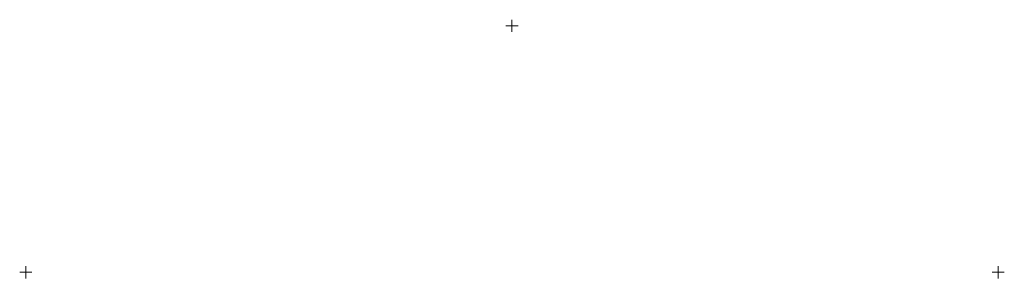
# Model space of a CAD drawing. Header units: millimetres. Extents: x 2663 to 4283, y 103 to 529.
import ezdxf

# ---------------------------------------------------------------- set-up
doc = ezdxf.new("R2010")
doc.units = ezdxf.units.MM
doc.layers.add('ref', color=4, linetype='Continuous', lineweight=5)

# ---------------------------------------------------------------- blocks, each defined once
blk = doc.blocks.new('AZ18-800-d')
at = {"layer": 'ref'}
for p, q in [((810, 406), (790, 406)), ((810, 406), (790, 406)), ((800, 396), (800, 416)), ((800, 416), (800, 396)), ((10, 0), (-10, 0)), ((0, -10), (0, 10)), ((1610, 0), (1590, 0)), ((1600, 10), (1600, -10))]:
    blk.add_line(p, q, dxfattribs=at)

msp = doc.modelspace()

# ---------------------------------------------------------------- block references
msp.add_blockref('AZ18-800-d', (2672.5, 113.3))

doc.saveas('drawing.dxf')
